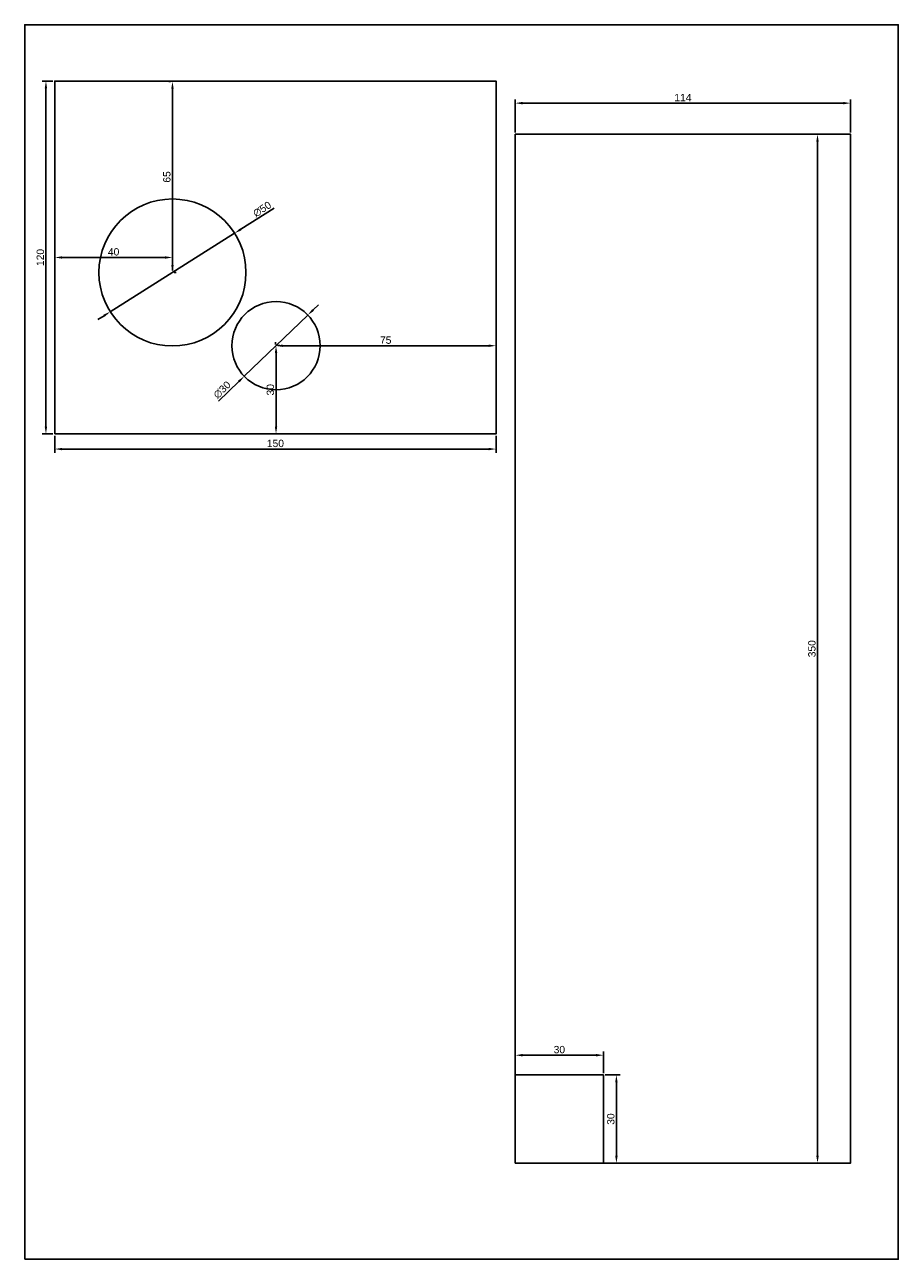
# Model space of a CAD drawing. Header units: millimetres. Extents: x 2390 to 2773, y -572 to 2444.
# Tile 1 of 6: x 2476 to 2773, y -572 to -152. Entities that reach past the tile are written whole.
import ezdxf

# ---------------------------------------------------------------- set-up
doc = ezdxf.new("R2010")
doc.units = ezdxf.units.MM
doc.styles.get("Standard").update_dxf_attribs({"font": 'arial.ttf'})
doc.dimstyles.new('ISO-25', dxfattribs={"dimtxt": 2.5, "dimasz": 2.5, "dimexe": 1.25, "dimexo": 0.625, "dimtad": 1, "dimtxsty": 'Standard', "dimcen": 2.5, "dimadec": 0, "dimazin": 0, "dimtfac": 1, "dimtmove": 0, "dimatfit": 3, "dimfxl": 1, "dimarcsym": 0})

# ---------------------------------------------------------------- blocks, each defined once
blk = doc.blocks.new('*D43')
at = {"color": 0, "lineweight": -2, "transparency": 16777216}
for p, q in [((2486.68, -292.29), (2486.68, -298.08)), ((2636.68, -292.29), (2636.68, -298.08)), ((2489.18, -296.83), (2634.18, -296.83))]:
    blk.add_line(p, q, dxfattribs=at)
at = {"color": 0, "transparency": 16777216}
for points in [[(2489.18, -296.42), (2489.18, -297.25), (2486.68, -296.83)], [(2634.18, -296.42), (2634.18, -297.25), (2636.68, -296.83)]]:
    blk.add_solid(points, dxfattribs=at)
at = {"layer": 'Defpoints', "color": 0, "transparency": 16777216}
for p in [(2486.68, -291.66), (2636.68, -291.66), (2636.68, -296.83)]:
    blk.add_point(p, dxfattribs=at)
at = {"color": 0, "transparency": 16777216, "insert": (2561.68, -294.93), "char_height": 2.5, "attachment_point": 5}
blk.add_mtext('150', dxfattribs=at)
blk = doc.blocks.new('*D44')
at = {"color": 0, "lineweight": -2, "transparency": 16777216}
for p, q in [((2486.06, -171.66), (2482.42, -171.66)), ((2483.67, -289.16), (2483.67, -174.16)), ((2486.06, -291.66), (2482.42, -291.66))]:
    blk.add_line(p, q, dxfattribs=at)
at = {"color": 0, "transparency": 16777216}
for points in [[(2483.25, -174.16), (2484.08, -174.16), (2483.67, -171.66)], [(2483.25, -289.16), (2484.08, -289.16), (2483.67, -291.66)]]:
    blk.add_solid(points, dxfattribs=at)
at = {"layer": 'Defpoints', "color": 0, "transparency": 16777216}
for p in [(2483.67, -171.66), (2486.68, -171.66), (2486.68, -291.66)]:
    blk.add_point(p, dxfattribs=at)
at = {"color": 0, "transparency": 16777216, "insert": (2481.76, -231.66), "char_height": 2.5, "attachment_point": 5, "rotation": 90}
blk.add_mtext('120', dxfattribs=at)
blk = doc.blocks.new('*D45')
at = {"color": 0, "lineweight": -2, "transparency": 16777216}
for p, q in [((2574.49, -249.52), (2576.29, -247.78)), ((2572.69, -251.25), (2551.09, -272.07)), ((2542.29, -280.56), (2549.3, -273.81))]:
    blk.add_line(p, q, dxfattribs=at)
at = {"color": 0, "transparency": 16777216}
for points in [[(2574.2, -249.22), (2574.78, -249.82), (2572.69, -251.25)], [(2549.01, -273.51), (2549.58, -274.11), (2551.09, -272.07)]]:
    blk.add_solid(points, dxfattribs=at)
at = {"layer": 'Defpoints', "color": 0, "transparency": 16777216}
for p in [(2572.69, -251.25), (2551.09, -272.07)]:
    blk.add_point(p, dxfattribs=at)
at = {"color": 0, "transparency": 16777216, "insert": (2543.57, -276.69), "char_height": 2.5, "attachment_point": 5, "rotation": 43.9588}
blk.add_mtext('∅30', dxfattribs=at)
blk = doc.blocks.new('*D46')
at = {"color": 0, "lineweight": -2, "transparency": 16777216}
for p, q in [((2561.24, -214.92), (2549.93, -222.08)), ((2505.55, -250.12), (2547.81, -223.41)), ((2503.43, -251.46), (2501.32, -252.79))]:
    blk.add_line(p, q, dxfattribs=at)
at = {"color": 0, "transparency": 16777216}
for points in [[(2549.7, -221.72), (2550.15, -222.43), (2547.81, -223.41)], [(2503.21, -251.1), (2503.65, -251.81), (2505.55, -250.12)]]:
    blk.add_solid(points, dxfattribs=at)
at = {"layer": 'Defpoints', "color": 0, "transparency": 16777216}
for p in [(2547.81, -223.41), (2505.55, -250.12)]:
    blk.add_point(p, dxfattribs=at)
at = {"color": 0, "transparency": 16777216, "insert": (2557.17, -215.25), "char_height": 2.5, "attachment_point": 5, "rotation": 32.2884}
blk.add_mtext('∅50', dxfattribs=at)
blk = doc.blocks.new('*D47')
at = {"color": 0, "lineweight": -2, "transparency": 16777216}
for p, q in [((2561.89, -264.16), (2561.89, -289.16)), ((2562.52, -261.66), (2563.14, -261.66)), ((2562.52, -291.66), (2563.14, -291.66))]:
    blk.add_line(p, q, dxfattribs=at)
at = {"color": 0, "transparency": 16777216}
for points in [[(2561.48, -264.16), (2562.31, -264.16), (2561.89, -261.66)], [(2561.48, -289.16), (2562.31, -289.16), (2561.89, -291.66)]]:
    blk.add_solid(points, dxfattribs=at)
at = {"layer": 'Defpoints', "color": 0, "transparency": 16777216}
for p in [(2561.89, -261.66), (2561.89, -291.66), (2561.89, -291.66)]:
    blk.add_point(p, dxfattribs=at)
at = {"color": 0, "transparency": 16777216, "insert": (2559.99, -276.66), "char_height": 2.5, "attachment_point": 5, "rotation": 90}
blk.add_mtext('30', dxfattribs=at)
blk = doc.blocks.new('*D48')
at = {"color": 0, "lineweight": -2, "transparency": 16777216}
for p, q in [((2486.68, -236.14), (2486.68, -230.41)), ((2526.68, -236.14), (2526.68, -230.41)), ((2524.18, -231.66), (2489.18, -231.66))]:
    blk.add_line(p, q, dxfattribs=at)
at = {"color": 0, "transparency": 16777216}
for points in [[(2489.18, -231.25), (2489.18, -232.08), (2486.68, -231.66)], [(2524.18, -231.25), (2524.18, -232.08), (2526.68, -231.66)]]:
    blk.add_solid(points, dxfattribs=at)
at = {"layer": 'Defpoints', "color": 0, "transparency": 16777216}
for p in [(2486.68, -231.66), (2486.68, -236.77), (2526.68, -236.77)]:
    blk.add_point(p, dxfattribs=at)
at = {"color": 0, "transparency": 16777216, "insert": (2506.68, -229.76), "char_height": 2.5, "attachment_point": 5}
blk.add_mtext('40', dxfattribs=at)
blk = doc.blocks.new('*D49')
at = {"color": 0, "lineweight": -2, "transparency": 16777216}
for p, q in [((2526.06, -171.77), (2525.43, -171.77)), ((2526.68, -234.27), (2526.68, -174.27)), ((2527.3, -236.77), (2527.93, -236.77))]:
    blk.add_line(p, q, dxfattribs=at)
at = {"color": 0, "transparency": 16777216}
for points in [[(2526.27, -174.27), (2527.1, -174.27), (2526.68, -171.77)], [(2526.26, -234.27), (2527.1, -234.27), (2526.68, -236.77)]]:
    blk.add_solid(points, dxfattribs=at)
at = {"layer": 'Defpoints', "color": 0, "transparency": 16777216}
for p in [(2526.68, -171.77), (2526.68, -171.77), (2526.68, -236.77)]:
    blk.add_point(p, dxfattribs=at)
at = {"color": 0, "transparency": 16777216, "insert": (2524.78, -204.27), "char_height": 2.5, "attachment_point": 5, "rotation": 89.9973}
blk.add_mtext('65', dxfattribs=at)
blk = doc.blocks.new('*D50')
at = {"color": 0, "lineweight": -2, "transparency": 16777216}
for p, q in [((2561.68, -261.24), (2561.68, -260.44)), ((2564.18, -261.69), (2634.18, -261.69)), ((2636.68, -261.24), (2636.68, -260.44))]:
    blk.add_line(p, q, dxfattribs=at)
at = {"color": 0, "transparency": 16777216}
for points in [[(2564.18, -261.27), (2564.18, -262.1), (2561.68, -261.69)], [(2634.18, -261.27), (2634.18, -262.1), (2636.68, -261.69)]]:
    blk.add_solid(points, dxfattribs=at)
at = {"layer": 'Defpoints', "color": 0, "transparency": 16777216}
for p in [(2561.68, -261.86), (2636.68, -261.69), (2636.68, -261.86)]:
    blk.add_point(p, dxfattribs=at)
at = {"color": 0, "transparency": 16777216, "insert": (2599.18, -259.79), "char_height": 2.5, "attachment_point": 5}
blk.add_mtext('75', dxfattribs=at)
blk = doc.blocks.new('*D51')
at = {"color": 0, "lineweight": -2, "transparency": 16777216}
for p, q in [((2643.22, -189.14), (2643.22, -177.9)), ((2645.72, -179.15), (2754.72, -179.15)), ((2757.22, -189.14), (2757.22, -177.9))]:
    blk.add_line(p, q, dxfattribs=at)
at = {"color": 0, "transparency": 16777216}
for points in [[(2645.72, -178.74), (2645.72, -179.57), (2643.22, -179.15)], [(2754.72, -178.74), (2754.72, -179.57), (2757.22, -179.15)]]:
    blk.add_solid(points, dxfattribs=at)
at = {"layer": 'Defpoints', "color": 0, "transparency": 16777216}
for p in [(2757.22, -179.15), (2643.22, -189.76), (2757.22, -189.76)]:
    blk.add_point(p, dxfattribs=at)
at = {"color": 0, "transparency": 16777216, "insert": (2700.22, -177.27), "char_height": 2.5, "attachment_point": 5}
blk.add_mtext('114', dxfattribs=at)
blk = doc.blocks.new('*D52')
at = {"color": 0, "lineweight": -2, "transparency": 16777216}
for p, q in [((2756.59, -189.76), (2744.73, -189.76)), ((2745.98, -192.26), (2745.98, -537.26)), ((2756.59, -539.76), (2744.73, -539.76))]:
    blk.add_line(p, q, dxfattribs=at)
at = {"color": 0, "transparency": 16777216}
for points in [[(2745.57, -192.26), (2746.4, -192.26), (2745.98, -189.76)], [(2745.57, -537.26), (2746.4, -537.26), (2745.98, -539.76)]]:
    blk.add_solid(points, dxfattribs=at)
at = {"layer": 'Defpoints', "color": 0, "transparency": 16777216}
for p in [(2757.22, -189.76), (2745.98, -539.76), (2757.22, -539.76)]:
    blk.add_point(p, dxfattribs=at)
at = {"color": 0, "transparency": 16777216, "insert": (2744.08, -364.76), "char_height": 2.5, "attachment_point": 5, "rotation": 90}
blk.add_mtext('350', dxfattribs=at)
blk = doc.blocks.new('*D53')
at = {"color": 0, "lineweight": -2, "transparency": 16777216}
for p, q in [((2643.22, -509.14), (2643.22, -501.79)), ((2645.72, -503.04), (2670.72, -503.04)), ((2673.22, -509.14), (2673.22, -501.79))]:
    blk.add_line(p, q, dxfattribs=at)
at = {"color": 0, "transparency": 16777216}
for points in [[(2645.72, -502.62), (2645.72, -503.46), (2643.22, -503.04)], [(2670.72, -502.62), (2670.72, -503.46), (2673.22, -503.04)]]:
    blk.add_solid(points, dxfattribs=at)
at = {"layer": 'Defpoints', "color": 0, "transparency": 16777216}
for p in [(2673.22, -503.04), (2643.22, -509.76), (2673.22, -509.76)]:
    blk.add_point(p, dxfattribs=at)
at = {"color": 0, "transparency": 16777216, "insert": (2658.22, -501.14), "char_height": 2.5, "attachment_point": 5}
blk.add_mtext('30', dxfattribs=at)
blk = doc.blocks.new('*D54')
at = {"color": 0, "lineweight": -2, "transparency": 16777216}
for p, q in [((2673.84, -509.76), (2678.86, -509.76)), ((2677.61, -537.26), (2677.61, -512.26)), ((2673.84, -539.76), (2678.86, -539.76))]:
    blk.add_line(p, q, dxfattribs=at)
at = {"color": 0, "transparency": 16777216}
for points in [[(2677.2, -512.26), (2678.03, -512.26), (2677.61, -509.76)], [(2677.2, -537.26), (2678.03, -537.26), (2677.61, -539.76)]]:
    blk.add_solid(points, dxfattribs=at)
at = {"layer": 'Defpoints', "color": 0, "transparency": 16777216}
for p in [(2673.22, -509.76), (2677.61, -509.76), (2673.22, -539.76)]:
    blk.add_point(p, dxfattribs=at)
at = {"color": 0, "transparency": 16777216, "insert": (2675.71, -524.76), "char_height": 2.5, "attachment_point": 5, "rotation": 90}
blk.add_mtext('30', dxfattribs=at)

msp = doc.modelspace()

# ---------------------------------------------------------------- linework, layer by layer
for p, q in [((2486.683, -171.662), (2526.683, -171.766)), ((2636.683, -291.662), (2561.683, -291.662))]:
    msp.add_line(p, q)
for points in [[(2476.449, -572.469), (2773.449, -572.469), (2773.449, -152.469), (2476.449, -152.469)], [(2486.683, -291.662), (2636.683, -291.662), (2636.683, -171.662), (2486.683, -171.662)], [(2643.217, -539.762), (2757.217, -539.762), (2757.217, -189.762), (2643.217, -189.762)], [(2643.217, -539.762), (2673.217, -539.762), (2673.217, -509.762), (2643.217, -509.762)]]:
    msp.add_lwpolyline(points, close=True)
for centre, radius in [((2526.68, -236.766), 25), ((2561.892, -261.663), 15)]:
    msp.add_circle(centre, radius)

# ---------------------------------------------------------------- dimensions: what is measured, and where the dimension line sits
for base, p1, p2, picture, middle in [((2483.665, -171.662), (2486.683, -291.662), (2486.683, -171.662), '*D44', (2481.764, -231.662)), ((2745.984, -539.762), (2757.217, -189.762), (2757.217, -539.762), '*D52', (2744.082, -364.762)), ((2561.892, -291.662), (2561.892, -261.663), (2561.892, -291.662), '*D47', (2559.99, -276.663)), ((2677.614, -509.762), (2673.217, -539.762), (2673.217, -509.762), '*D54', (2675.712, -524.762))]:
    dim = msp.add_linear_dim(base=base, p1=p1, p2=p2, angle=90, dimstyle='ISO-25')
    dim.commit()
    dim.dimension.update_dxf_attribs({"geometry": picture, "text_midpoint": middle})
dim = msp.add_aligned_dim(p1=(2526.68, -236.766), p2=(2526.683, -171.766), distance=0, dimstyle='ISO-25')
dim.commit()
dim.dimension.update_dxf_attribs({"geometry": '*D49', "text_midpoint": (2524.78, -204.265)})
for base, p1, p2, picture, middle in [((2757.217, -179.153), (2643.217, -189.762), (2757.217, -189.762), '*D51', (2700.217, -177.272)), ((2486.683, -231.662), (2526.68, -236.766), (2486.683, -236.766), '*D48', (2506.681, -229.761)), ((2636.683, -261.688), (2561.684, -261.864), (2636.683, -261.864), '*D50', (2599.183, -259.792)), ((2636.683, -296.835), (2486.683, -291.662), (2636.683, -291.662), '*D43', (2561.683, -294.933)), ((2673.217, -503.04), (2643.217, -509.762), (2673.217, -509.762), '*D53', (2658.217, -501.137))]:
    dim = msp.add_linear_dim(base=base, p1=p1, p2=p2, dimstyle='ISO-25')
    dim.commit()
    dim.dimension.update_dxf_attribs({"geometry": picture, "text_midpoint": middle})
dim = msp.add_diameter_dim_2p(p1=(2505.546, -250.12), p2=(2547.814, -223.411), dimstyle='ISO-25')
dim.commit()
dim.dimension.update_dxf_attribs({"geometry": '*D46', "text_midpoint": (2558.189, -216.855), "dimtype": 163})
dim = msp.add_diameter_dim_2p(p1=(2572.69, -251.251), p2=(2551.095, -272.075), dimstyle='ISO-25')
dim.commit()
dim.dimension.update_dxf_attribs({"geometry": '*D45', "text_midpoint": (2544.893, -278.055)})

doc.saveas('drawing.dxf')
